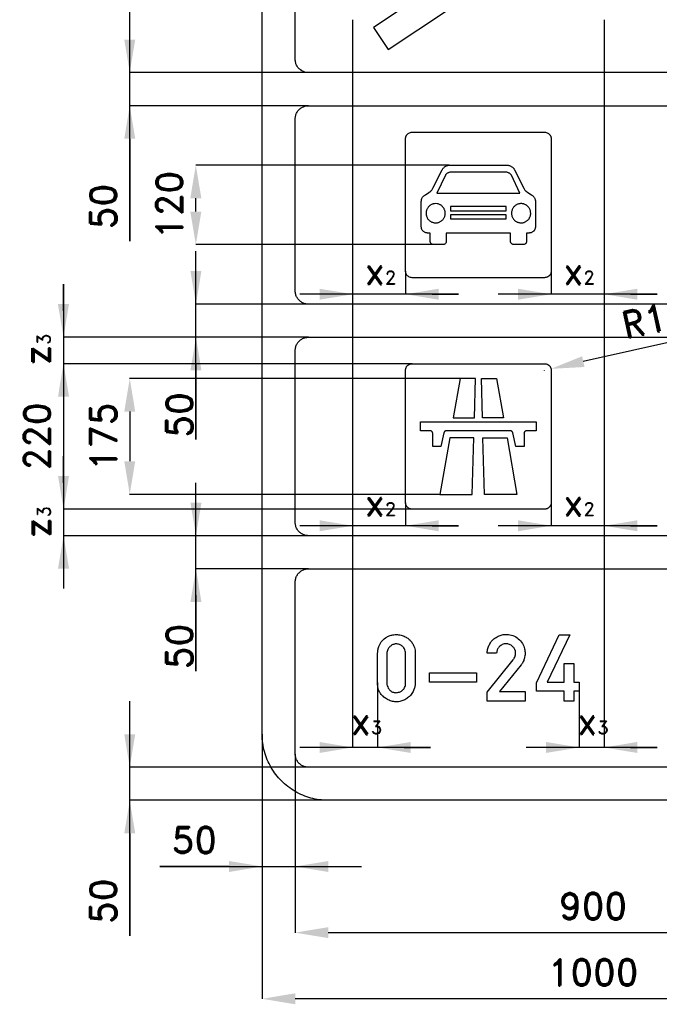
# Model space of a CAD drawing. Header units: millimetres. Extents: x -366 to 4420, y -308 to 2161.
# Tile 1 of 6: x -366 to 600, y -308 to 1180. Entities that reach past the tile are written whole.
import ezdxf

# ---------------------------------------------------------------- set-up
doc = ezdxf.new("R2010")
doc.units = ezdxf.units.MM
doc.header["$LTSCALE"] = 5
doc.layers.add('Kóty', color=2, linetype='Continuous')
doc.layers.add('Značka', color=7, linetype='Continuous')
doc.styles.get("Standard").update_dxf_attribs({"font": 'romand.shx', "height": 40})
doc.dimstyles.get("Standard").update_dxf_attribs({"dimtxt": 40, "dimasz": 50, "dimexe": 0.18, "dimexo": 0.0625, "dimgap": 20, "dimtad": 1, "dimdec": 0, "dimzin": 0, "dimdsep": 46, "dimtxsty": 'Standard', "dimcen": 0.09, "dimadec": 0, "dimazin": 0, "dimtfac": 1, "dimtdec": 0, "dimtofl": 0, "dimtmove": 0, "dimatfit": 3, "dimfxl": 1, "dimtolj": 1, "dimtzin": 0, "dimarcsym": 0})

# ---------------------------------------------------------------- blocks, each defined once
blk = doc.blocks.new('*D5')
at = {"layer": 'Defpoints', "color": 0, "transparency": 16777216}
for p in [(50, 70), (950, 70), (950, -200)]:
    blk.add_point(p, dxfattribs=at)
at = {"layer": 'Kóty', "color": 0, "lineweight": -2, "transparency": 16777216}
for p, q in [((50, 69.9), (50, -200.2)), ((950, 69.9), (950, -200.2)), ((100, -200), (900, -200))]:
    blk.add_line(p, q, dxfattribs=at)
at = {"layer": 'Kóty', "color": 0, "transparency": 16777216}
for points in [[(100, -191.7), (100, -208.3), (50, -200)], [(900, -191.7), (900, -208.3), (950, -200)]]:
    blk.add_solid(points, dxfattribs=at)
at = {"layer": 'Kóty', "color": 0, "transparency": 16777216, "insert": (500, -160), "char_height": 40, "attachment_point": 5}
blk.add_mtext('\\A1;900', dxfattribs=at)
blk = doc.blocks.new('*D6')
at = {"layer": 'Defpoints', "color": 0, "transparency": 16777216}
for p in [(0, 100), (1000, 100), (0, -300)]:
    blk.add_point(p, dxfattribs=at)
at = {"layer": 'Kóty', "color": 0, "lineweight": -2, "transparency": 16777216}
for p, q in [((0, 99.9), (0, -300.2)), ((1000, 99.9), (1000, -300.2)), ((950, -300), (50, -300))]:
    blk.add_line(p, q, dxfattribs=at)
at = {"layer": 'Kóty', "color": 0, "transparency": 16777216}
for points in [[(50, -291.7), (50, -308.3), (0, -300)], [(950, -291.7), (950, -308.3), (1000, -300)]]:
    blk.add_solid(points, dxfattribs=at)
at = {"layer": 'Kóty', "color": 0, "transparency": 16777216, "insert": (500, -260), "char_height": 40, "attachment_point": 5}
blk.add_mtext('\\A1;1000', dxfattribs=at)
blk = doc.blocks.new('*D7')
at = {"layer": 'Defpoints', "color": 0, "transparency": 16777216}
for p in [(299.2, 637.5), (-200, 462.5), (268.3, 462.5)]:
    blk.add_point(p, dxfattribs=at)
at = {"layer": 'Kóty', "color": 0, "lineweight": -2, "transparency": 16777216}
for p, q in [((299.1, 637.5), (-200.2, 637.5)), ((-200, 587.5), (-200, 512.5)), ((268.3, 462.5), (-200.2, 462.5))]:
    blk.add_line(p, q, dxfattribs=at)
at = {"layer": 'Kóty', "color": 0, "transparency": 16777216}
for points in [[(-208.3, 587.5), (-191.7, 587.5), (-200, 637.5)], [(-208.3, 512.5), (-191.7, 512.5), (-200, 462.5)]]:
    blk.add_solid(points, dxfattribs=at)
at = {"layer": 'Kóty', "color": 0, "transparency": 16777216, "insert": (-240, 550), "char_height": 40, "attachment_point": 5, "rotation": 90}
blk.add_mtext('\\A1;175', dxfattribs=at)
blk = doc.blocks.new('*D8')
at = {"layer": 'Defpoints', "color": 0, "transparency": 16777216}
for p in [(226.7, 660), (-300, 440), (226.7, 440)]:
    blk.add_point(p, dxfattribs=at)
at = {"layer": 'Kóty', "color": 0, "lineweight": -2, "transparency": 16777216}
for p, q in [((226.6, 660), (-300.2, 660)), ((-300, 610), (-300, 490)), ((226.6, 440), (-300.2, 440))]:
    blk.add_line(p, q, dxfattribs=at)
at = {"layer": 'Kóty', "color": 0, "transparency": 16777216}
for points in [[(-308.3, 610), (-291.7, 610), (-300, 660)], [(-308.3, 490), (-291.7, 490), (-300, 440)]]:
    blk.add_solid(points, dxfattribs=at)
at = {"layer": 'Kóty', "color": 0, "transparency": 16777216, "insert": (-340, 550), "char_height": 40, "attachment_point": 5, "rotation": 90}
blk.add_mtext('\\A1;220', dxfattribs=at)
blk = doc.blocks.new('*D9')
at = {"layer": 'Defpoints', "color": 0, "transparency": 16777216}
for p in [(426.7, 650), (436.4, 652.2)]:
    blk.add_point(p, dxfattribs=at)
at = {"layer": 'Kóty', "color": 0, "lineweight": -2, "transparency": 16777216}
for p, q in [((671.6, 704.8), (485.2, 663.1)), ((426.6, 650), (426.8, 650)), ((426.7, 649.9), (426.7, 650.1))]:
    blk.add_line(p, q, dxfattribs=at)
at = {"layer": 'Kóty', "color": 0, "transparency": 16777216}
blk.add_solid([(483.4, 671.2), (487, 655), (436.4, 652.2)], dxfattribs=at)
at = {"layer": 'Kóty', "color": 0, "transparency": 16777216, "insert": (594.1, 728.4), "char_height": 40, "attachment_point": 5, "rotation": 12.6116}
blk.add_mtext('\\A1;R10', dxfattribs=at)

msp = doc.modelspace()

# ---------------------------------------------------------------- linework, layer by layer
at = {"layer": 'Kóty'}
for p, q in [((-200, 845.2), (-200, 1200)), ((136.7, 1179.9), (136.7, 764.8)), ((136.7, 1179.9), (136.7, 414.8)), ((136.7, 1179.9), (136.7, 79.7)), ((516.7, 1179.9), (516.7, 764.8)), ((516.7, 1179.9), (516.7, 414.8)), ((516.7, 1179.9), (516.7, 79.7)), ((69.9, 1100), (-200.2, 1100)), ((69.9, 1050), (-200.2, 1050)), ((-200, 1000), (-200, 845.2)), ((282.3, 960), (-100.4, 960)), ((-100.2, 890), (-100.2, 910)), ((266, 840), (-100.4, 840)), ((-100, 545.2), (-100, 830)), ((216.7, 799.9), (216.7, 764.8)), ((436.7, 799.9), (436.7, 764.8)), ((-300.2, 740), (-300.2, 780)), ((-300.2, 780), (-300, 320)), ((296.7, 765), (56.7, 765)), ((256.7, 765), (296.7, 765)), ((596.7, 765), (356.7, 765)), ((556.7, 765), (596.7, 765)), ((69.9, 750), (-100.2, 750)), ((69.9, 700), (-300.4, 700)), ((69.9, 700), (-100.2, 700)), ((226.6, 660), (-300.4, 660)), ((-100, 660), (-100, 545.2)), ((-300.2, 620), (-300.2, 580)), ((-300, 480), (-300, 520)), ((-100, 195.2), (-100, 480)), ((216.7, 449.9), (216.7, 414.8)), ((436.7, 449.9), (436.7, 414.8)), ((226.6, 440), (-300.2, 440)), ((296.7, 415), (56.7, 415)), ((256.7, 415), (296.7, 415)), ((596.7, 415), (356.7, 415)), ((556.7, 415), (596.7, 415)), ((69.9, 400), (-300.2, 400)), ((69.9, 400), (-100.2, 400)), ((69.9, 350), (-100.2, 350)), ((-100, 310), (-100, 195.2)), ((174.5, 178), (174.5, 79.7)), ((478.9, 165), (478.9, 79.7)), ((-200, -204.8), (-200, 150)), ((0, 99.9), (0, -100.2)), ((254.5, 79.9), (56.7, 79.9)), ((214.5, 79.9), (254.5, 79.9)), ((596.7, 79.9), (398.9, 79.9)), ((556.7, 79.9), (596.7, 79.9)), ((50, 69.9), (50, -100.2)), ((69.9, 50), (-200.2, 50)), ((99.9, 0), (-200.2, 0)), ((-200, -50), (-200, -204.8)), ((-154.8, -100), (150, -100)), ((-50, -100), (-154.8, -100))]:
    msp.add_line(p, q, dxfattribs=at)
for points in [[(-208.3, 1150), (-191.7, 1150), (-200, 1100)], [(-208.3, 1000), (-191.7, 1000), (-200, 1050)], [(-108.5, 910), (-91.8, 910), (-100.2, 960)], [(-108.5, 890), (-91.8, 890), (-100.2, 840)], [(-108.3, 800), (-91.7, 800), (-100, 750)], [(86.7, 773.3), (86.7, 756.7), (136.7, 765)], [(266.7, 773.3), (266.7, 756.7), (216.7, 765)], [(386.7, 773.3), (386.7, 756.7), (436.7, 765)], [(566.7, 773.3), (566.7, 756.7), (516.7, 765)], [(-308.5, 750), (-291.8, 750), (-300.1, 700)], [(-108.3, 650), (-91.7, 650), (-100, 700)], [(-306.8, 620), (-293.5, 620), (-300.2, 660)], [(-108.3, 450), (-91.7, 450), (-100, 400)], [(86.7, 423.3), (86.7, 406.7), (136.7, 415)], [(266.7, 423.3), (266.7, 406.7), (216.7, 415)], [(386.7, 423.3), (386.7, 406.7), (436.7, 415)], [(566.7, 423.3), (566.7, 406.7), (516.7, 415)], [(-308.4, 350), (-291.7, 350), (-300, 400)], [(-108.3, 300), (-91.7, 300), (-100, 350)], [(-208.3, 100), (-191.7, 100), (-200, 50)], [(86.7, 88.2), (86.7, 71.6), (136.7, 79.9)], [(224.5, 88.2), (224.5, 71.6), (174.5, 79.9)], [(428.9, 88.2), (428.9, 71.6), (478.9, 79.9)], [(566.7, 88.2), (566.7, 71.6), (516.7, 79.9)], [(-208.3, -50), (-191.7, -50), (-200, 0)], [(-50, -91.7), (-50, -108.3), (0, -100)], [(100, -91.7), (100, -108.3), (50, -100)]]:
    msp.add_solid(points, dxfattribs=at)
at = {"layer": 'Značka', "color": 5}
for points in [[(100, 0), (99.6, 0), (99.2, 0, -0.03218), (86.3, 0.9, -0.035443), (73.6, 3.5, -0.036267), (61.3, 7.7, -0.03442), (49.8, 13.5, -0.033722), (39, 20.7, -0.034085), (29.3, 29.3, -0.034209), (20.7, 39, -0.034229), (13.5, 49.8, -0.034044), (7.7, 61.3, -0.033412), (3.5, 73.6, -0.034127), (0.9, 86.3, -0.036745), (0, 99.2), (0, 99.6), (0, 100), (0, 1900)], [(1000, 1900), (1000, 100), (1000, 99.6), (1000, 99.2, -0.032179), (999.1, 86.3, -0.035442), (996.5, 73.6, -0.036264), (992.3, 61.3, -0.034415), (986.5, 49.8, -0.033719), (979.3, 39, -0.034086), (970.7, 29.3, -0.034205), (961, 20.7, -0.03423), (950.2, 13.5, -0.034046), (938.7, 7.7, -0.033413), (926.4, 3.5, -0.034127), (913.7, 0.9, -0.036745), (900.8, 0), (900.4, 0), (900, 0), (100, 0)], [(70, 1100), (69.9, 1100), (69.8, 1100), (67.3, 1100.2), (64.7, 1100.7), (62.3, 1101.5), (60, 1102.7), (57.8, 1104.1, -0.034079), (55.9, 1105.9, -0.034234), (54.1, 1107.8, -0.034205), (52.7, 1109.9, -0.03403), (51.5, 1112.3, -0.033421), (50.7, 1114.7, -0.034122), (50.2, 1117.3, -0.036743), (50, 1119.8), (50, 1119.9), (50, 1120), (50, 1380)], [(950, 1380), (950, 1120), (950, 1119.9), (950, 1119.8, -0.032183), (949.8, 1117.3, -0.035447), (949.3, 1114.7, -0.036274), (948.5, 1112.3, -0.034425), (947.3, 1109.9, -0.033755), (945.9, 1107.8, -0.034097), (944.1, 1105.9, -0.034164), (942.2, 1104.1, -0.034206), (940, 1102.7, -0.034035), (937.7, 1101.5, -0.03347), (935.3, 1100.7, -0.034127), (932.7, 1100.2, -0.036766), (930.2, 1100), (930.1, 1100), (930, 1100), (70, 1100)], [(70, 750), (69.9, 750), (69.8, 750, -0.032179), (67.3, 750.2, -0.035442), (64.7, 750.7, -0.036259), (62.3, 751.5, -0.034422), (60, 752.7, -0.03373), (57.8, 754.1, -0.034079), (55.9, 755.9, -0.034187), (54.1, 757.8, -0.034231), (52.7, 760, -0.034052), (51.5, 762.3, -0.033421), (50.7, 764.7, -0.034126), (50.2, 767.3, -0.036746), (50, 769.8), (50, 769.9), (50, 770), (50, 1030), (50, 1030.1), (50, 1030.2, -0.032183), (50.2, 1032.7, -0.035448), (50.7, 1035.3, -0.03628), (51.5, 1037.7, -0.034422), (52.7, 1040, -0.033744), (54.1, 1042.2, -0.034103), (55.9, 1044.1, -0.034186), (57.8, 1045.9, -0.034203), (60, 1047.3, -0.034026), (62.3, 1048.4), (64.7, 1049.3), (67.3, 1049.8), (69.8, 1050), (69.9, 1050), (70, 1050), (930, 1050)], [(226.7, 790), (226.6, 790), (226.6, 790), (225.3, 790.1), (224, 790.4), (222.8, 790.8), (221.6, 791.4), (220.6, 792.1), (219.6, 792.9, -0.03423), (218.7, 793.9, -0.034209), (218, 795, -0.034034), (217.4, 796.1, -0.033425), (217, 797.4, -0.034124), (216.8, 798.6, -0.036752), (216.7, 799.9), (216.7, 800), (216.7, 800), (216.7, 1000), (216.7, 1000), (216.7, 1000.1, -0.032195), (216.8, 1001.4, -0.035447), (217, 1002.6, -0.036286), (217.4, 1003.9, -0.034436), (218, 1005, -0.033745), (218.7, 1006.1), (219.6, 1007.1), (220.6, 1007.9), (221.6, 1008.6), (222.8, 1009.2), (224, 1009.6), (225.3, 1009.9), (226.6, 1010), (226.6, 1010), (226.7, 1010), (426.7, 1010), (426.7, 1010), (426.7, 1010), (428, 1009.9), (429.3, 1009.6), (430.5, 1009.2), (431.7, 1008.6), (432.8, 1007.9), (433.7, 1007.1, -0.03423), (434.6, 1006.1, -0.03418), (435.3, 1005, -0.034034), (435.9, 1003.9, -0.033403), (436.3, 1002.6, -0.034147), (436.6, 1001.4, -0.03674), (436.7, 1000.1), (436.7, 1000), (436.7, 1000), (436.7, 800), (436.7, 800), (436.7, 799.9, -0.032183), (436.6, 798.6, -0.035447), (436.3, 797.4, -0.036274), (435.9, 796.1, -0.034404), (435.3, 795, -0.033735), (434.6, 793.9, -0.034097), (433.7, 792.9, -0.034195), (432.8, 792.1, -0.034193), (431.7, 791.4, -0.034023), (430.5, 790.8, -0.03347), (429.3, 790.4, -0.034127), (428, 790.1, -0.036766), (426.7, 790), (426.7, 790), (426.7, 790), (226.7, 790)], [(370.9, 960), (371.9, 959.9), (372.9, 959.7), (373.8, 959.5), (374.6, 959.2), (375.5, 958.8), (376.4, 958.3), (377.3, 957.7), (378.1, 957.1), (378.8, 956.5), (379.4, 955.8), (380, 955.1), (380.6, 954.3), (380.9, 953.6), (381.3, 953), (395.2, 925.1), (397, 922.4), (397.3, 922), (397.7, 921.7), (398, 921.4), (398.4, 921), (398.7, 920.7), (399.1, 920.4), (399.4, 920.2), (399.7, 919.9), (400, 919.7), (400.3, 919.5), (400.9, 919.1), (401.5, 918.7), (406.7, 915.3), (407.5, 914.8), (408.2, 914.3), (409, 913.6), (409.8, 912.9), (410.4, 912.2), (410.9, 911.4), (411.4, 910.6), (411.8, 909.8), (412.1, 909.2), (412.4, 908.4, -0.023334), (412.6, 907.5, -0.015409), (412.8, 906.6), (412.9, 906.1), (412.9, 905.7), (412.9, 867.1, -0.007016), (412.8, 865.9, -0.021066), (412.6, 864.8, -0.033805), (412.2, 863.5, -0.040471), (411.7, 862.4, -0.03731), (411, 861.4, -0.031843), (410.3, 860.5), (409.4, 859.8), (408.6, 859.1), (407.7, 858.6), (406.9, 858.2, -0.03715), (405.7, 857.9), (404.5, 857.7), (404, 857.6), (403.4, 857.5), (399.3, 857.5), (399.3, 844.8, -0.014725), (399.2, 843.9, -0.044468), (399, 843, -0.079505), (398.4, 841.9, -0.08529), (397.5, 841, -0.082643), (396.1, 840.3), (394.6, 840), (379.9, 840), (378.7, 840.2, -0.059558), (377.5, 840.7, -0.076986), (376.5, 841.5, -0.081043), (375.8, 842.5, -0.063479), (375.4, 843.6, -0.020498), (375.2, 844.8), (375.2, 857.5), (278.2, 857.5), (278.2, 844.8, -0.014075), (278.1, 843.9, -0.042588), (277.8, 843.1, -0.079387), (277.2, 841.9, -0.085981), (276.2, 840.9, -0.078913), (274.9, 840.3), (273.4, 840), (258.7, 840), (257.4, 840.2, -0.063584), (256.3, 840.7, -0.07722), (255.2, 841.5, -0.08157), (254.5, 842.5, -0.064408), (254.2, 843.6, -0.020772), (254, 844.8), (254, 857.5), (249.9, 857.5), (249.2, 857.6), (248.6, 857.7), (247.4, 857.9), (246.4, 858.3), (245.5, 858.6), (244.8, 859.1), (243.8, 859.8), (243, 860.6), (242.2, 861.5, -0.039929), (241.5, 862.6, -0.041752), (241, 863.8, -0.033852), (240.7, 865.1, -0.017791), (240.5, 866.1), (240.4, 867.1), (240.4, 905.7), (240.5, 906.2), (240.6, 906.8, -0.015114), (240.7, 907.6, -0.023056), (241, 908.5), (241.2, 909.2), (241.5, 909.8), (242, 910.7), (242.5, 911.5), (243, 912.3), (243.7, 913.1), (244.5, 913.8), (245.3, 914.4), (246, 914.9), (246.6, 915.3), (251.9, 918.7), (252.4, 919.1), (253, 919.5), (253.3, 919.7), (253.6, 919.9), (253.9, 920.2), (254.3, 920.5), (254.7, 920.8), (255, 921.1), (255.4, 921.4), (255.8, 921.8), (256, 922.1), (256.3, 922.4), (258.1, 925.1), (272, 953), (272.3, 953.5), (272.6, 954), (273.1, 954.8), (273.7, 955.6), (274.3, 956.2), (274.8, 956.8), (275.6, 957.4), (276.5, 958), (277.4, 958.6), (278.4, 959.1), (279.5, 959.4), (280.6, 959.7), (281.5, 959.9), (282.4, 960), (370.9, 960)], [(276.6, 887.4, 0.009662), (276.5, 889.2, 0.029245), (276.2, 891, 0.038473), (275.6, 892.8, 0.034209), (274.8, 894.5, 0.033117), (273.7, 896.1, 0.034376), (272.5, 897.5, 0.03468), (271.1, 898.8, 0.034416), (269.5, 899.9, 0.034362), (267.9, 900.7, 0.034409), (266.1, 901.4, 0.034449), (264.2, 901.8), (262.3, 901.9), (260.4, 901.8), (258.6, 901.5, 0.03443), (256.8, 900.9, 0.034408), (255, 900.1, 0.03441), (253.4, 899, 0.034446), (252, 897.8, 0.03441), (250.7, 896.4, 0.034411), (249.7, 894.8, 0.034417), (248.8, 893.1, 0.034421), (248.2, 891.3, 0.034417), (247.8, 889.5, 0.034411), (247.6, 887.6, 0.034417), (247.7, 885.7, 0.034422), (248.1, 883.8, 0.034424), (248.7, 882, 0.034401), (249.5, 880.3, 0.034419), (250.5, 878.7, 0.034417), (251.7, 877.3, 0.034387), (253.1, 876, 0.034384), (254.7, 874.9, 0.034382), (256.4, 874.1, 0.034374), (258.2, 873.4, 0.034403), (260, 873, 0.034432), (261.9, 872.9, 0.03444), (263.8, 873, 0.034454), (265.7, 873.3, 0.034434), (267.5, 873.9, 0.034409), (269.2, 874.7, 0.03444), (270.8, 875.8, 0.034381), (272.2, 877, 0.034412), (273.5, 878.4, 0.034577), (274.6, 880, 0.034384), (275.5, 881.7, 0.033675), (276.1, 883.5, 0.034452), (276.5, 885.3, 0.03729), (276.6, 887.2), (276.6, 887.3), (276.6, 887.4)], [(405.7, 887.4, 0.009662), (405.6, 889.2, 0.029245), (405.3, 891, 0.038489), (404.7, 892.8, 0.034223), (403.9, 894.5, 0.033117), (402.8, 896.1, 0.034352), (401.6, 897.5, 0.03468), (400.2, 898.8, 0.034416), (398.6, 899.9, 0.034362), (396.9, 900.7, 0.034409), (395.1, 901.4, 0.034449), (393.3, 901.8, 0.034369), (391.4, 901.9, 0.034375), (389.5, 901.8, 0.034391), (387.6, 901.5, 0.03443), (385.8, 900.9, 0.034408), (384.1, 900.1, 0.034401), (382.5, 899, 0.034436), (381.1, 897.8, 0.03441), (379.8, 896.4, 0.034398), (378.7, 894.8, 0.034417), (377.9, 893.1, 0.034414), (377.2, 891.3, 0.03441), (376.8, 889.5, 0.034403), (376.7, 887.6, 0.034409), (376.8, 885.7, 0.034406), (377.2, 883.8, 0.034424), (377.7, 882, 0.034408), (378.6, 880.3, 0.034419), (379.6, 878.7, 0.034411), (380.8, 877.3, 0.034409), (382.2, 876, 0.034384), (383.8, 874.9, 0.034382), (385.5, 874.1, 0.034374), (387.3, 873.4, 0.03441), (389.1, 873, 0.034435), (391, 872.9, 0.03444), (392.9, 873, 0.034457), (394.8, 873.3, 0.034429), (396.6, 873.9, 0.034409), (398.3, 874.7, 0.03444), (399.9, 875.8, 0.034381), (401.3, 877, 0.034412), (402.6, 878.4, 0.034551), (403.7, 880, 0.034399), (404.5, 881.7, 0.03369), (405.2, 883.5, 0.034452), (405.6, 885.3, 0.03729), (405.7, 887.2), (405.7, 887.3), (405.7, 887.4)], [(70, 400), (69.9, 400), (69.8, 400, -0.032179), (67.3, 400.2, -0.035442), (64.7, 400.7, -0.036259), (62.3, 401.5, -0.034412), (60, 402.7, -0.03372), (57.8, 404.1, -0.034079), (55.9, 405.9, -0.03421), (54.1, 407.8, -0.034232), (52.7, 410, -0.034046), (51.5, 412.3, -0.033413), (50.7, 414.7, -0.034126), (50.2, 417.3, -0.036744), (50, 419.8), (50, 419.9), (50, 420), (50, 680), (50, 680.1), (50, 680.2, -0.032177), (50.2, 682.7, -0.035444), (50.7, 685.3, -0.036265), (51.5, 687.7, -0.034422), (52.7, 690, -0.03373), (54.1, 692.2, -0.034072), (55.9, 694.1, -0.034204), (57.8, 695.9, -0.034223), (60, 697.3, -0.034046), (62.3, 698.5, -0.033416), (64.7, 699.3, -0.034152), (67.3, 699.8, -0.036741), (69.8, 700), (69.9, 700), (70, 700), (930, 700)], [(70, 50), (69.9, 50), (69.8, 50, -0.032179), (67.3, 50.2, -0.035444), (64.7, 50.7, -0.036265), (62.3, 51.5, -0.034419), (60, 52.7, -0.033719), (57.8, 54.1, -0.034086), (55.9, 55.9, -0.034208), (54.1, 57.8, -0.034229), (52.7, 60, -0.034042), (51.5, 62.3, -0.033412), (50.7, 64.7, -0.034127), (50.2, 67.3, -0.036744), (50, 69.8), (50, 69.9), (50, 70), (50, 330), (50, 330.1), (50, 330.2, -0.032179), (50.2, 332.7, -0.035444), (50.7, 335.3, -0.036265), (51.5, 337.7, -0.034417), (52.7, 340, -0.033718), (54.1, 342.2, -0.03408), (55.9, 344.1, -0.034213), (57.8, 345.9, -0.034222), (60, 347.3, -0.034046), (62.3, 348.5, -0.033405), (64.7, 349.3, -0.034129), (67.3, 349.8, -0.036741), (69.8, 350), (69.9, 350), (70, 350), (930, 350)], [(174.5, 221), (174.4, 221.9, -0.005945), (174.5, 222.8, -0.049022), (175.1, 228.3, -0.049993), (176.8, 233.6, -0.079538), (181.4, 241.1, -0.089088), (188.2, 246.7, -0.059798), (193.3, 249.1, -0.052017), (198.9, 250.3, -0.062018), (206.2, 250.3, -0.064497), (213.3, 248.5, -0.055436), (218.7, 245.8, -0.055487), (223.4, 241.9, -0.051112), (226.9, 237.8, -0.054899), (229.4, 233, -0.04524), (230.7, 228.9, -0.045984), (231.2, 224.6, -0.012306), (231.2, 223.1, -0.004098), (231.2, 221.6), (231.2, 178.1), (231.2, 177.2), (231.2, 176.3, -0.051775), (230.5, 171.1, -0.049695), (228.8, 166.1, -0.066796), (225.1, 159.9, -0.065908), (219.8, 154.8, -0.061098), (214.2, 151.3, -0.064143), (207.9, 149.4, -0.069664), (200.6, 149, -0.067453), (193.6, 150.6, -0.05681), (187.8, 153.3, -0.049592), (182.8, 157.2, -0.048056), (179, 161.3, -0.06588), (176.2, 166.1, -0.054767), (174.9, 170.5, -0.042361), (174.5, 175.1, -0.009261), (174.4, 176.6, -0.003112), (174.5, 178.1), (174.5, 221)], [(340.1, 150), (340.1, 163.4), (379.2, 212.6), (379.8, 213.3), (380.3, 214.1, 0.082995), (382.5, 218.5, 0.094412), (382.9, 223.4, 0.092129), (381.9, 227.9, 0.084043), (379.4, 231.7, 0.098133), (374.9, 235.2, 0.106051), (369.6, 236.6, 0.10617), (364.1, 235.9, 0.099956), (359.3, 233.1, 0.083723), (356.3, 229.6, 0.091647), (354.7, 225.4, 0.026136), (354.5, 223.9), (354.3, 222.3), (340.1, 222.3), (340.1, 223.7), (340.2, 225, -0.059424), (341.4, 231, -0.058236), (344, 236.6, -0.072152), (348.7, 242.8, -0.07222), (355, 247.3, -0.06148), (361, 249.8, -0.05994), (367.5, 250.8, -0.083063), (376.7, 249.7, -0.087049), (385.1, 245.6, -0.087768), (391.9, 239.1, -0.087798), (396, 230.8, -0.068483), (397.2, 223.7, -0.062421), (396.6, 216.5, -0.050692), (395.1, 211.1, -0.061845), (392.4, 206.3), (391.8, 205.5), (391.3, 204.8), (358.8, 164.3), (397.2, 164.3), (397.2, 150), (340.1, 150)], [(188.2, 221), (188.2, 178.1), (188.2, 177.5, 0.009644), (188.2, 176.9, 0.07387), (188.9, 173.2, 0.059524), (190.6, 169.7, 0.070726), (193.4, 166.1, 0.094579), (197.1, 163.7, 0.108403), (202.1, 162.7, 0.087554), (207.3, 163.7, 0.078161), (211.4, 165.8, 0.088168), (214.5, 169.1, 0.061764), (215.9, 171.8, 0.061183), (216.7, 174.8, 0.025177), (216.8, 176.4, 0.008385), (216.8, 178.1), (216.8, 221, 0.005491), (216.7, 222.5, 0.016487), (216.6, 223.9, 0.058314), (215.6, 227.4, 0.064724), (213.9, 230.6, 0.088092), (210.5, 234, 0.097892), (206.1, 236, 0.099847), (201.2, 236.3, 0.088273), (196.5, 234.8, 0.07416), (193.1, 232.4, 0.075676), (190.5, 229.2, 0.052598), (189.2, 226.5, 0.046078), (188.5, 223.6, 0.014334), (188.3, 222.3, 0.004788), (188.2, 221)]]:
    msp.add_lwpolyline(points, format="xyb", dxfattribs=at)
at = {"layer": 'Značka', "color": 1}
msp.add_lwpolyline([(438.5, 1348.3), (168.2, 1168.3), (190.4, 1135), (460.7, 1315), (438.5, 1348.3)], dxfattribs=at)
at = {"layer": 'Značka', "color": 5}
for points in [[(389.4, 917.7), (376.6, 945.1), (376.2, 945.6), (375.8, 946), (375.1, 946.7), (374.3, 947.4), (373.6, 947.8), (372.9, 948.2), (372.1, 948.6), (371.3, 948.9), (370.6, 949.2), (369.8, 949.4), (369, 949.5), (368.2, 949.6), (367.6, 949.6), (367, 949.6), (286.4, 949.6), (285.6, 949.6), (284.9, 949.5), (284.1, 949.5), (283.4, 949.3), (282.6, 949.2), (281.9, 948.9), (281.2, 948.6), (280.4, 948.2), (279.6, 947.8), (278.9, 947.3), (278.1, 946.6), (277.4, 945.8), (277.1, 945.5), (276.8, 945.1), (264, 917.7), (389.4, 917.7)], [(368.5, 891.2), (368.5, 897.7), (284.8, 897.7), (284.8, 891.2), (368.5, 891.2)], [(368.5, 878.8), (368.5, 884.9), (284.8, 884.9), (284.8, 878.8), (368.5, 878.8)], [(930, 750), (70, 750)], [(930, 400), (70, 400)], [(456.5, 150), (456.5, 165.1), (414.7, 165.1), (414.7, 177.6), (448.6, 249.9), (464.7, 249.9), (430.8, 178.5), (456.5, 178.5), (456.5, 207), (470.8, 207), (470.8, 178.5), (478.9, 178.5), (478.9, 165.1), (470.8, 165.1), (470.8, 150), (456.5, 150)], [(252.6, 178.6), (252.6, 192.9), (324, 192.9), (324, 178.6), (252.6, 178.6)], [(930, 50), (70, 50)]]:
    msp.add_lwpolyline(points, dxfattribs=at)
at = {"layer": 'Značka', "color": 3}
for points in [[(226.7, 440), (226.6, 440), (226.6, 440, -0.032179), (225.3, 440.1, -0.035443), (224, 440.4, -0.036263), (222.8, 440.8, -0.034425), (221.6, 441.4, -0.033735), (220.6, 442.1, -0.034081), (219.6, 442.9, -0.034182), (218.7, 443.9, -0.034235), (218, 445, -0.034056), (217.4, 446.1, -0.033425), (217, 447.4, -0.034128), (216.8, 448.6, -0.036755), (216.7, 449.9), (216.7, 450), (216.7, 450), (216.7, 650), (216.7, 650), (216.7, 650.1, -0.032195), (216.8, 651.4, -0.035447), (217, 652.6, -0.036286), (217.4, 653.9, -0.034436), (218, 655, -0.033745), (218.7, 656.1, -0.034097), (219.6, 657.1, -0.03418), (220.6, 657.9, -0.034199), (221.6, 658.6, -0.034024), (222.8, 659.2, -0.033458), (224, 659.6, -0.03413), (225.3, 659.9, -0.036765), (226.6, 660), (226.6, 660), (226.7, 660), (426.7, 660), (426.7, 660), (426.7, 660, -0.032181), (428, 659.9, -0.035489), (429.3, 659.6, -0.036281), (430.5, 659.2, -0.034414), (431.7, 658.6, -0.033728), (432.8, 657.9, -0.034066), (433.7, 657.1, -0.03423), (434.6, 656.1, -0.03418), (435.3, 655, -0.034034), (435.9, 653.9, -0.033403), (436.3, 652.6, -0.034147), (436.6, 651.4, -0.03674), (436.7, 650.1), (436.7, 650), (436.7, 650), (436.7, 450), (436.7, 450), (436.7, 449.9, -0.032177), (436.6, 448.6, -0.035443), (436.3, 447.4, -0.036259), (435.9, 446.1, -0.034404), (435.3, 445, -0.033721), (434.6, 443.9, -0.034066), (433.7, 442.9, -0.034213), (432.8, 442.1, -0.034213), (431.7, 441.4, -0.034044), (430.5, 440.8, -0.033425), (429.3, 440.4, -0.034151), (428, 440.1, -0.036743), (426.7, 440), (426.7, 440), (426.7, 440), (226.7, 440)], [(378.8, 555.4), (378.7, 555.5), (378.7, 555.7, 0.047717), (378.4, 556.5, 0.048058), (377.9, 557.1, 0.059594), (377.2, 557.8, 0.05843), (376.4, 558.3, 0.048201), (375.7, 558.6, 0.052393), (374.9, 558.7), (374.7, 558.7), (374.5, 558.7), (278.8, 558.7), (278.6, 558.7), (278.4, 558.7, 0.047702), (277.7, 558.6, 0.047955), (276.9, 558.3, 0.05961), (276.1, 557.8, 0.058367), (275.4, 557.1, 0.048234), (275, 556.5, 0.05236), (274.7, 555.7), (274.6, 555.5), (274.6, 555.4), (269.8, 534.7), (257.8, 534.7), (257.8, 554.4), (257.8, 554.6), (257.7, 554.8, 0.055735), (257.6, 555.7, 0.056133), (257.2, 556.6, 0.069607), (256.5, 557.5, 0.068365), (255.6, 558.2, 0.056437), (254.7, 558.5, 0.061147), (253.8, 558.7), (253.6, 558.7), (253.4, 558.7), (239.2, 558.7), (239.2, 571.9), (414.2, 571.9), (414.2, 558.7), (399.9, 558.7), (399.7, 558.7), (399.5, 558.7, 0.055694), (398.6, 558.5, 0.05616), (397.8, 558.2, 0.06972), (396.8, 557.5, 0.068383), (396.2, 556.6, 0.056422), (395.8, 555.7, 0.061117), (395.6, 554.8, 0.012132), (395.6, 554.6), (395.6, 554.4), (395.6, 534.7), (383.5, 534.7), (378.8, 555.4)]]:
    msp.add_lwpolyline(points, format="xyb", dxfattribs=at)
for points in [[(288.8, 578.4), (320.6, 578.4), (322.1, 637.5), (299.2, 637.5), (288.8, 578.4)], [(364.6, 578.4), (332.8, 578.4), (331.2, 637.5), (354.2, 637.5), (364.6, 578.4)], [(268.3, 462.5), (317.5, 462.5), (319.8, 547.8), (283.4, 547.8), (268.3, 462.5)], [(385, 462.5), (335.8, 462.5), (333.6, 547.8), (370, 547.8), (385, 462.5)]]:
    msp.add_lwpolyline(points, dxfattribs=at)

# ---------------------------------------------------------------- texts
at = {"layer": 'Kóty', "char_height": 40, "attachment_point": 5, "rotation": 90}
for s, insert in [('\\A1;120', (-140.2, 900)), ('\\A1;50', (-240, 897.6)), ('\\A1;50', (-125, 582.6)), ('\\A1;50', (-125, 232.6)), ('\\A1;50', (-240, -152.4))]:
    msp.add_mtext(s, dxfattribs=dict(at, insert=insert))
at = {"layer": 'Kóty', "char_height": 40, "attachment_point": 1}
for s, insert in [('x{\\H0.5x;2}', (154.6, 820.3)), ('x{\\H0.5x;2}', (454.6, 820.3)), ('x{\\H0.5x;2}', (154.6, 470.3)), ('x{\\H0.5x;2}', (454.6, 470.3)), ('x{\\H0.5x;3}', (133.4, 140.1)), ('x{\\H0.5x;3}', (475.6, 140.1))]:
    msp.add_mtext_dynamic_manual_height_columns(s, width=58.682, gutter_width=200, heights=[0], dxfattribs=dict(at, insert=insert))
at = {"layer": 'Kóty', "char_height": 40, "attachment_point": 1, "rotation": 90}
for insert in [(-360, 657.6), (-359.6, 396.9)]:
    msp.add_mtext_dynamic_manual_height_columns('z{\\H0.5x;3}', width=58.682, gutter_width=200, heights=[0], dxfattribs=dict(at, insert=insert))
at = {"layer": 'Kóty', "insert": (-102.4, -60), "char_height": 40, "attachment_point": 5}
msp.add_mtext('\\A1;50', dxfattribs=at)

# ---------------------------------------------------------------- dimensions: what is measured, and where the dimension line sits
at = {"layer": 'Kóty'}
dim = msp.add_radius_dim(center=(426.7, 650), mpoint=(436.4, 652.2), dimstyle='Standard', dxfattribs=at)
dim.commit()
dim.dimension.update_dxf_attribs({"geometry": '*D9', "text_midpoint": (602.8, 689.4)})
for base, p1, p2, picture, middle in [((-300, 440), (226.7, 660), (226.7, 440), '*D8', (-340, 550)), ((-200, 462.5), (299.2, 637.5), (268.3, 462.5), '*D7', (-240, 550))]:
    dim = msp.add_linear_dim(base=base, p1=p1, p2=p2, angle=90, dimstyle='Standard', dxfattribs=at)
    dim.commit()
    dim.dimension.update_dxf_attribs({"geometry": picture, "text_midpoint": middle})
for base, p1, p2, picture, middle in [((0, -300), (1000, 100), (0, 100), '*D6', (500, -260)), ((950, -200), (50, 70), (950, 70), '*D5', (500, -160))]:
    dim = msp.add_linear_dim(base=base, p1=p1, p2=p2, dimstyle='Standard', dxfattribs=at)
    dim.commit()
    dim.dimension.update_dxf_attribs({"geometry": picture, "text_midpoint": middle})

doc.saveas('drawing.dxf')
